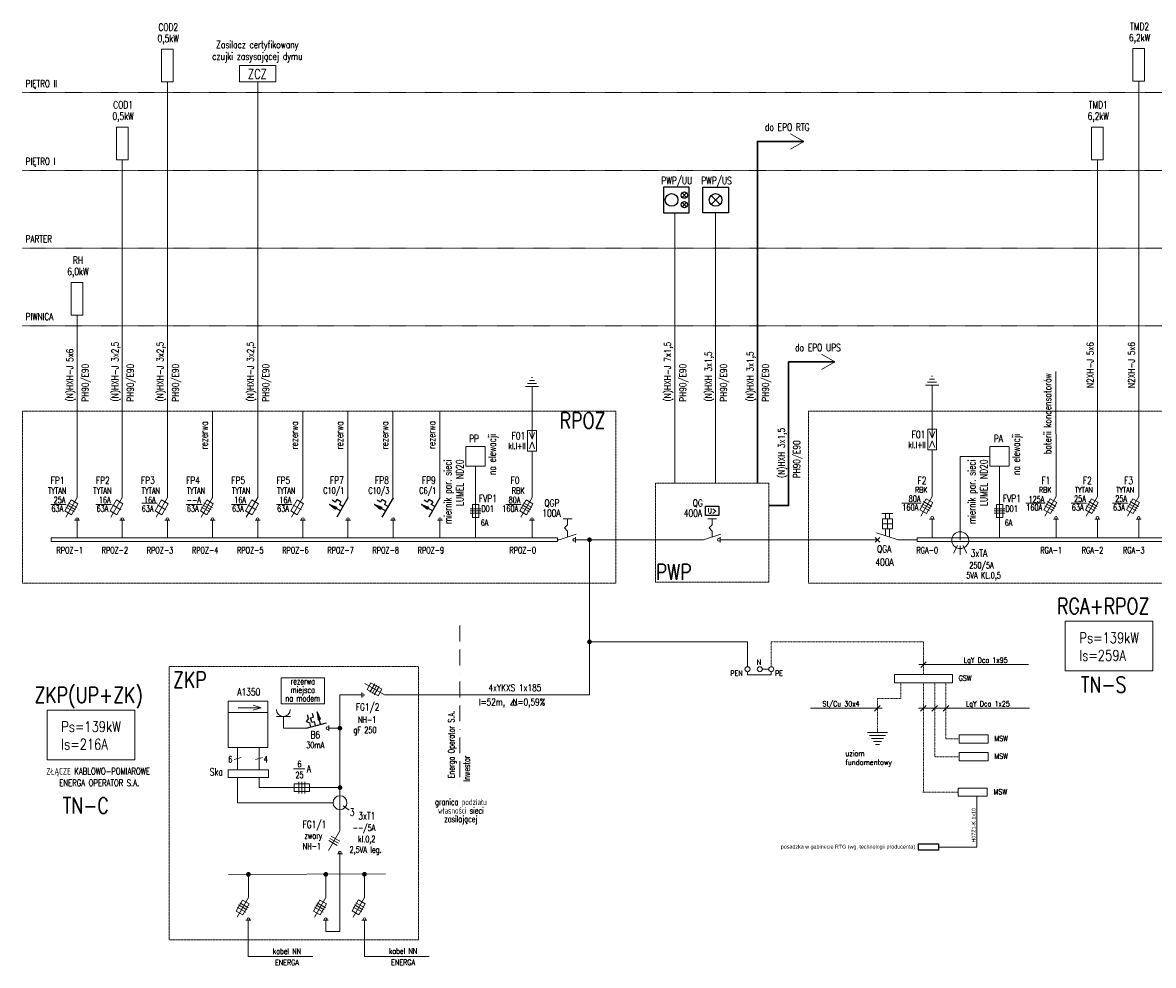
# Model space of a CAD drawing. Header units: millimetres. Extents: x 70863 to 97203, y -18528 to 3008.
# Tile 11 of 122: x 83594 to 87132, y -17805 to -14856. Entities that reach past the tile are written whole.
import ezdxf
from ezdxf.enums import TextEntityAlignment as Align

# ---------------------------------------------------------------- set-up
doc = ezdxf.new("R2010")
doc.units = ezdxf.units.MM
for name, pattern in [('BORDER2', [0.875, 0.25, -0.125, 0.25, -0.125, 0, -0.125]), ('HIDDEN', [0.375, 0.25, -0.125]), ('STRICHPUNKT', [1, 0.5, -0.25, 0, -0.25])]:
    doc.linetypes.add(name, pattern=pattern)
for name, color, linetype, lineweight in [('E_opisy_zwykłe', 253, 'Continuous', 18), ('E_symbol', 41, 'Continuous', 25), ('ELE_OPIS', 120, 'Continuous', 20), ('ELOPIS', 120, 'Continuous', 15), ('KABLE', 8, 'Continuous', 20), ('PE', 3, 'STRICHPUNKT', 9), ('PRZEWODY', 9, 'Continuous', 15), ('ROZDZ', 2, 'HIDDEN', 5)]:
    doc.layers.add(name, color=color, linetype=linetype, lineweight=lineweight)
doc.styles.add('EL-OPIS', font='romans.shx', dxfattribs={"width": 0.85})
doc.styles.add('ROMANS', font='romans', dxfattribs={"width": 0.85})
doc.styles.get("Standard").update_dxf_attribs({"font": 'arial.ttf'})

# ---------------------------------------------------------------- blocks, each defined once
blk = doc.blocks.new('PWP_z_lampkami')
at = {"layer": 'E_symbol', "color": 0, "ltscale": 0.5}
blk.add_lwpolyline([(-2, -4), (2, -4), (2, 0), (-2, 0)], close=True, dxfattribs=at)
for points in [[(0.9, -1.6), (1.6, -0.9)], [(1.6, -1.6), (0.9, -0.9)], [(0.9, -3.1), (1.6, -2.4)], [(1.6, -3.1), (0.9, -2.4)]]:
    blk.add_lwpolyline(points, dxfattribs=at)
for centre, radius in [((-0.75, -2), 1), ((1.25, -1.25), 0.5), ((1.25, -2.75), 0.5)]:
    blk.add_circle(centre, radius, dxfattribs=at)

msp = doc.modelspace()

# ---------------------------------------------------------------- linework, layer by layer
at = {"layer": 'E_symbol', "ltscale": 0.1}
for p, q in [((84612.134, -16342.37), (84577.037, -16403.16)), ((84753.372, -16342.37), (84718.275, -16403.16)), ((84899.927, -16342.37), (84864.83, -16403.16)), ((84572.762, -16378.693), (84554.108, -16363.317)), ((84554.108, -16363.317), (84576.741, -16371.813)), ((84588.514, -16383.211), (84554.108, -16363.317)), ((84572.579, -16355.661), (84562.809, -16350.011)), ((84577.256, -16347.573), (84572.579, -16355.661)), ((84576.741, -16371.813), (84572.762, -16378.693)), ((84589.847, -16354.854), (84577.256, -16347.573)), ((84589.847, -16354.854), (84585.171, -16362.941)), ((84596.463, -16369.471), (84585.171, -16362.941)), ((84714, -16378.693), (84695.346, -16363.317)), ((84695.346, -16363.317), (84717.979, -16371.813)), ((84729.752, -16383.211), (84695.346, -16363.317)), ((84713.817, -16355.661), (84704.047, -16350.011)), ((84718.494, -16347.573), (84713.817, -16355.661)), ((84717.979, -16371.813), (84714, -16378.693)), ((84731.086, -16354.854), (84718.494, -16347.573)), ((84731.086, -16354.854), (84726.409, -16362.941)), ((84737.701, -16369.471), (84726.409, -16362.941)), ((84860.555, -16378.693), (84841.901, -16363.317)), ((84841.901, -16363.317), (84864.534, -16371.813)), ((84876.307, -16383.211), (84841.901, -16363.317)), ((84860.372, -16355.661), (84850.602, -16350.011)), ((84865.049, -16347.573), (84860.372, -16355.661)), ((84864.534, -16371.813), (84860.555, -16378.693)), ((84877.641, -16354.854), (84865.049, -16347.573)), ((84877.641, -16354.854), (84872.964, -16362.941)), ((84884.256, -16369.471), (84872.964, -16362.941)), ((84526.169, -17034.449), (84516.159, -17012.445)), ((84516.159, -17012.445), (84518.492, -17036.507)), ((84526.445, -17050.834), (84516.159, -17012.445)), ((84480.874, -17063.048), (84544.856, -17045.905)), ((84488.64, -17032.409), (84481.498, -17041.852)), ((84481.498, -17041.852), (84492.405, -17046.459)), ((84488.64, -17032.409), (84485.719, -17021.507)), ((84495.78, -17059.058), (84492.405, -17046.459)), ((84494.949, -17030.715), (84503.972, -17028.297)), ((84498.713, -17044.764), (84494.949, -17030.715)), ((84498.713, -17044.764), (84507.737, -17042.346)), ((84503.972, -17028.297), (84501.051, -17017.395)), ((84511.113, -17054.946), (84507.737, -17042.346)), ((84518.492, -17036.507), (84526.169, -17034.449))]:
    msp.add_line(p, q, dxfattribs=at)
at = {"layer": 'E_symbol'}
msp.add_lwpolyline([(85722.285, -15370.659), (85802.285, -15370.659), (85802.285, -15450.659), (85722.285, -15450.659)], close=True, dxfattribs=at)
for points in [[(85748.143, -15396.517), (85776.428, -15424.801)], [(85748.143, -15424.801), (85776.428, -15396.517)]]:
    msp.add_lwpolyline(points, dxfattribs=at)
at = {"layer": 'E_symbol', "ltscale": 0.5}
msp.add_lwpolyline([(85772.998, -16398.14), (85730.291, -16398.14), (85730.291, -16368.14), (85772.998, -16368.14)], close=True, dxfattribs=at)
at = {"layer": 'E_symbol', "ltscale": 5}
msp.add_lwpolyline([(86461.198, -17425.569), (86396.527, -17425.569), (86396.527, -17444.039), (86461.198, -17444.039)], close=True, dxfattribs=at)
at = {"layer": 'E_symbol'}
msp.add_circle((85762.285, -15410.659), 20, dxfattribs=at)
at = {"layer": 'ELE_OPIS', "linetype": 'BORDER2', "ltscale": 200}
msp.add_lwpolyline([(84962.448, -16741.557), (84962.448, -17258.778)], dxfattribs=at)
at = {"layer": 'ELOPIS'}
for p, q in [((85173.938, -15984.586), (85188.159, -15984.586)), ((85180.275, -15975.133), (85188.159, -15975.133)), ((85186.611, -15965.681), (85188.159, -15965.681)), ((85188.159, -15965.681), (85189.707, -15965.681)), ((85188.159, -15975.133), (85196.043, -15975.133)), ((85188.159, -15984.586), (85202.38, -15984.586)), ((86419.24, -15990.398), (86439.797, -15990.398)), ((86425.577, -15980.946), (86439.797, -15980.946)), ((86431.913, -15971.493), (86439.797, -15971.493)), ((86438.25, -15962.041), (86439.797, -15962.041)), ((86439.797, -15962.041), (86441.345, -15962.041)), ((86439.797, -15971.493), (86447.682, -15971.493)), ((86439.797, -15980.946), (86454.018, -15980.946)), ((86439.797, -15990.398), (86460.354, -15990.398)), ((85167.602, -15994.038), (85188.159, -15994.038)), ((85188.159, -15994.038), (85208.716, -15994.038)), ((86397.746, -16864.39), (86741.519, -16864.39)), ((86421.286, -16855.929), (86404.04, -16873.086)), ((84268.193, -16998.979), (84340.601, -16998.979)), ((84340.601, -16998.979), (84315.138, -16991.527)), ((84340.601, -16998.979), (84315.138, -17006.431)), ((86058.974, -17000.795), (86283.936, -17000.795)), ((86277.085, -16992.216), (86259.84, -17009.374)), ((86397.568, -17000.795), (86744.853, -17000.795)), ((86421.168, -16992.333), (86403.922, -17009.491)), ((86456.447, -16992.333), (86439.201, -17009.491)), ((86491.726, -16992.333), (86474.48, -17009.491)), ((84255.641, -17160.817), (84277.661, -17155.258)), ((84323.184, -17160.817), (84345.205, -17155.258)), ((84441.423, -17189.893), (84477.061, -17189.893)), ((84596.84, -17306.292), (84615.632, -17319.048))]:
    msp.add_line(p, q, dxfattribs=at)
at = {"layer": 'ELOPIS', "linetype": 'ByBlock', "ltscale": 200}
for points in [[(83682.426, -16363.223), (83730.797, -16363.223)], [(83823.665, -16363.223), (83872.035, -16363.223)], [(83967.023, -16359.552), (84015.393, -16359.552)], [(84106.141, -16363.223), (84154.512, -16363.223)], [(84247.379, -16363.223), (84295.75, -16363.223)], [(84388.618, -16363.223), (84436.988, -16363.223)], [(85105.881, -16363.223), (85154.251, -16363.223)], [(86345.295, -16359.552), (86405.908, -16359.552)], [(86733.072, -16359.552), (86793.685, -16359.552)], [(86874.876, -16359.552), (86923.246, -16359.552)], [(87003.927, -16359.552), (87052.298, -16359.552)]]:
    msp.add_lwpolyline(points, dxfattribs=at)
at = {"layer": 'ELOPIS'}
for points in [[(86856.604, -16883.822), (87130.706, -16883.822), (87130.706, -16728.723), (86856.604, -16728.723)], [(83671.048, -17161.698), (83945.15, -17161.698), (83945.15, -17006.599), (83671.048, -17006.599)]]:
    msp.add_lwpolyline(points, close=True, dxfattribs=at)
msp.add_lwpolyline([(85141.846, -16991.609), (85121.09, -16991.609), (85131.401, -16972.983), (85141.846, -16991.609)], dxfattribs=at)
at = {"layer": 'KABLE'}
for p, q in [((84047.181, -16341.61), (84047.181, -15041.786)), ((84329.658, -16341.61), (84329.658, -15041.786)), ((87086.206, -16337.939), (87086.206, -15039.467)), ((83905.943, -16341.61), (83905.943, -15284.884)), ((86957.154, -16337.939), (86956.899, -15284.853)), ((85634.726, -16296.75), (85634.726, -15450.659)), ((85762.285, -16296.75), (85762.285, -15450.659)), ((87086.206, -16244.617), (87086.206, -15433.938)), ((83764.705, -16341.61), (83764.705, -15771.05)), ((86827.593, -16337.939), (86827.154, -15947.487)), ((86439.797, -15990.398), (86439.797, -16155.709)), ((85188.159, -15994.038), (85188.159, -16159.349)), ((84187.981, -16343.13), (84187.981, -16071.144)), ((84470.457, -16343.13), (84470.457, -16071.144)), ((84611.695, -16343.13), (84611.695, -16071.144)), ((84752.934, -16343.13), (84752.934, -16071.144)), ((84899.927, -16342.37), (84899.927, -16070.384)), ((85188.159, -16159.349), (85180.109, -16138.365)), ((85188.159, -16167.885), (85180.109, -16188.869)), ((85188.159, -16159.349), (85196.21, -16138.365)), ((85188.159, -16167.885), (85196.21, -16188.869)), ((86439.797, -16155.709), (86431.747, -16134.725)), ((86439.797, -16164.245), (86431.747, -16185.229)), ((86439.797, -16155.709), (86447.848, -16134.725)), ((86439.797, -16164.245), (86447.848, -16185.229)), ((85041.531, -16182.414), (84981.282, -16182.414)), ((84981.282, -16243.621), (84981.282, -16183.372)), ((85041.531, -16243.621), (85041.531, -16183.372)), ((85188.159, -16341.61), (85188.159, -16196.291)), ((86439.797, -16337.97), (86439.797, -16192.651)), ((86680.965, -16182.414), (86620.715, -16182.414)), ((86620.715, -16243.621), (86620.715, -16183.372)), ((86680.965, -16243.621), (86680.965, -16183.372)), ((86527.739, -16475.026), (86527.739, -16213.497)), ((86620.715, -16213.497), (86527.739, -16213.497)), ((85041.531, -16243.621), (84981.282, -16243.621)), ((85011.407, -16467.796), (85011.407, -16243.621)), ((86680.965, -16243.621), (86620.715, -16243.621)), ((86650.84, -16467.796), (86650.84, -16243.621)), ((83764.705, -16341.61), (83729.169, -16403.16)), ((83905.943, -16341.61), (83870.407, -16403.16)), ((84047.181, -16341.61), (84011.645, -16403.16)), ((84188.419, -16341.61), (84152.884, -16403.16)), ((84329.658, -16341.61), (84294.122, -16403.16)), ((84470.896, -16341.61), (84435.36, -16403.16)), ((85188.159, -16341.61), (85152.623, -16403.16)), ((86439.797, -16337.97), (86404.262, -16399.52)), ((86827.593, -16337.939), (86792.057, -16399.488)), ((86957.154, -16337.939), (86921.618, -16399.488)), ((87086.206, -16337.939), (87050.67, -16399.488)), ((83746.55, -16349.365), (83726.807, -16383.559)), ((83756.208, -16386.856), (83729.769, -16371.591)), ((83760.156, -16380.017), (83733.717, -16364.753)), ((83764.105, -16373.178), (83737.666, -16357.914)), ((83767.066, -16361.21), (83746.55, -16349.365)), ((83747.324, -16395.405), (83767.066, -16361.21)), ((83887.788, -16349.365), (83868.046, -16383.559)), ((83901.395, -16380.017), (83874.955, -16364.753)), ((83908.304, -16361.21), (83887.788, -16349.365)), ((83888.562, -16395.405), (83908.304, -16361.21)), ((84029.026, -16349.365), (84009.284, -16383.559)), ((84042.633, -16380.017), (84016.194, -16364.753)), ((84049.543, -16361.21), (84029.026, -16349.365)), ((84029.8, -16395.405), (84049.543, -16361.21)), ((84170.264, -16349.365), (84150.522, -16383.559)), ((84179.923, -16386.856), (84153.483, -16371.591)), ((84183.871, -16380.017), (84157.432, -16364.753)), ((84187.819, -16373.178), (84161.38, -16357.914)), ((84190.781, -16361.21), (84170.264, -16349.365)), ((84171.039, -16395.405), (84190.781, -16361.21)), ((84311.502, -16349.365), (84291.76, -16383.559)), ((84325.109, -16380.017), (84298.67, -16364.753)), ((84332.019, -16361.21), (84311.502, -16349.365)), ((84312.277, -16395.405), (84332.019, -16361.21)), ((84452.741, -16349.365), (84432.999, -16383.559)), ((84466.347, -16380.017), (84439.908, -16364.753)), ((84473.257, -16361.21), (84452.741, -16349.365)), ((84453.515, -16395.405), (84473.257, -16361.21)), ((85028.143, -16376.973), (84994.671, -16376.973)), ((85021.448, -16363.584), (85001.365, -16363.584)), ((85001.365, -16403.75), (85001.365, -16363.584)), ((85021.448, -16403.75), (85021.448, -16363.584)), ((85170.004, -16349.365), (85150.262, -16383.559)), ((85179.662, -16386.856), (85153.223, -16371.591)), ((85183.611, -16380.017), (85157.172, -16364.753)), ((85187.559, -16373.178), (85161.12, -16357.914)), ((85190.521, -16361.21), (85170.004, -16349.365)), ((85170.779, -16395.405), (85190.521, -16361.21)), ((86421.642, -16345.725), (86401.9, -16379.919)), ((86401.9, -16379.919), (86422.417, -16391.765)), ((86431.301, -16383.216), (86404.862, -16367.951)), ((86435.249, -16376.377), (86408.81, -16361.113)), ((86439.197, -16369.538), (86412.758, -16354.274)), ((86442.159, -16357.57), (86421.642, -16345.725)), ((86422.417, -16391.765), (86442.159, -16357.57)), ((86667.576, -16376.973), (86634.104, -16376.973)), ((86660.882, -16363.584), (86640.799, -16363.584)), ((86640.799, -16403.75), (86640.799, -16363.584)), ((86660.882, -16403.75), (86660.882, -16363.584)), ((86809.437, -16345.694), (86789.695, -16379.888)), ((86789.695, -16379.888), (86810.212, -16391.733)), ((86819.096, -16383.185), (86792.657, -16367.92)), ((86823.044, -16376.346), (86796.605, -16361.081)), ((86826.993, -16369.507), (86800.554, -16354.242)), ((86829.954, -16357.539), (86809.437, -16345.694)), ((86810.212, -16391.733), (86829.954, -16357.539)), ((86938.999, -16345.694), (86919.257, -16379.888)), ((86919.257, -16379.888), (86939.773, -16391.733)), ((86948.657, -16383.185), (86922.218, -16367.92)), ((86952.606, -16376.346), (86926.167, -16361.081)), ((86956.554, -16369.507), (86930.115, -16354.242)), ((86959.515, -16357.539), (86938.999, -16345.694)), ((86939.773, -16391.733), (86959.515, -16357.539)), ((87068.05, -16345.694), (87048.308, -16379.888)), ((87048.308, -16379.888), (87068.825, -16391.733)), ((87077.709, -16383.185), (87051.27, -16367.92)), ((87081.657, -16376.346), (87055.218, -16361.081)), ((87085.606, -16369.507), (87059.167, -16354.242)), ((87088.567, -16357.539), (87068.05, -16345.694)), ((87068.825, -16391.733), (87088.567, -16357.539)), ((83726.807, -16383.559), (83747.324, -16395.405)), ((83760.756, -16412.681), (83756.808, -16412.681)), ((83760.756, -16412.681), (83772.601, -16412.681)), ((83766.24, -16412.681), (83762.292, -16412.681)), ((83764.705, -16467.796), (83764.705, -16412.681)), ((83868.046, -16383.559), (83888.562, -16395.405)), ((83901.994, -16412.681), (83898.046, -16412.681)), ((83901.994, -16412.681), (83913.84, -16412.681)), ((83907.478, -16412.681), (83903.53, -16412.681)), ((83905.943, -16467.796), (83905.943, -16412.681)), ((84009.284, -16383.559), (84029.8, -16395.405)), ((84043.233, -16412.681), (84039.284, -16412.681)), ((84043.233, -16412.681), (84055.078, -16412.681)), ((84048.717, -16412.681), (84044.768, -16412.681)), ((84047.181, -16467.796), (84047.181, -16412.681)), ((84150.522, -16383.559), (84171.039, -16395.405)), ((84184.471, -16412.681), (84180.522, -16412.681)), ((84184.471, -16412.681), (84196.316, -16412.681)), ((84189.955, -16412.681), (84186.006, -16412.681)), ((84188.419, -16467.796), (84188.419, -16412.681)), ((84291.76, -16383.559), (84312.277, -16395.405)), ((84325.709, -16412.681), (84321.761, -16412.681)), ((84325.709, -16412.681), (84337.554, -16412.681)), ((84331.193, -16412.681), (84327.245, -16412.681)), ((84329.658, -16467.796), (84329.658, -16412.681)), ((84432.999, -16383.559), (84453.515, -16395.405)), ((84466.947, -16412.681), (84462.999, -16412.681)), ((84466.947, -16412.681), (84478.793, -16412.681)), ((84472.431, -16412.681), (84468.483, -16412.681)), ((84470.896, -16467.796), (84470.896, -16412.681)), ((84608.186, -16412.681), (84604.237, -16412.681)), ((84608.186, -16412.681), (84620.031, -16412.681)), ((84613.669, -16412.681), (84609.721, -16412.681)), ((84612.134, -16467.796), (84612.134, -16412.681)), ((84749.424, -16412.681), (84745.475, -16412.681)), ((84749.424, -16412.681), (84761.269, -16412.681)), ((84754.908, -16412.681), (84750.959, -16412.681)), ((84753.372, -16467.796), (84753.372, -16412.681)), ((84895.979, -16412.681), (84892.03, -16412.681)), ((84895.979, -16412.681), (84907.824, -16412.681)), ((84901.463, -16412.681), (84897.514, -16412.681)), ((84899.927, -16467.796), (84899.927, -16412.681)), ((84899.927, -16467.796), (84899.927, -16412.681)), ((85028.143, -16383.667), (84994.671, -16383.667)), ((85028.143, -16390.361), (84994.671, -16390.361)), ((85021.448, -16403.75), (85001.365, -16403.75)), ((85150.262, -16383.559), (85170.779, -16395.405)), ((85184.211, -16412.681), (85180.262, -16412.681)), ((85184.211, -16412.681), (85196.056, -16412.681)), ((85189.695, -16412.681), (85185.746, -16412.681)), ((85188.159, -16467.796), (85188.159, -16412.681)), ((85313.325, -16408.052), (85285.697, -16408.052)), ((85299.511, -16408.052), (85299.511, -16426.887)), ((85765.459, -16408.052), (85737.831, -16408.052)), ((85751.645, -16408.052), (85751.645, -16426.887)), ((86282.52, -16391.635), (86317.054, -16391.635)), ((86293.52, -16391.635), (86293.52, -16408.135)), ((86299.787, -16408.135), (86299.787, -16439.472)), ((86306.054, -16391.635), (86306.054, -16408.135)), ((86435.849, -16409.041), (86431.901, -16409.041)), ((86435.849, -16409.041), (86447.694, -16409.041)), ((86441.333, -16409.041), (86437.384, -16409.041)), ((86439.797, -16467.796), (86439.797, -16409.041)), ((86667.576, -16383.667), (86634.104, -16383.667)), ((86667.576, -16390.361), (86634.104, -16390.361)), ((86660.882, -16403.75), (86640.799, -16403.75)), ((86823.644, -16409.01), (86819.696, -16409.01)), ((86823.644, -16409.01), (86835.489, -16409.01)), ((86829.128, -16409.01), (86825.18, -16409.01)), ((86827.593, -16467.764), (86827.593, -16409.01)), ((86953.206, -16409.01), (86949.257, -16409.01)), ((86953.206, -16409.01), (86965.051, -16409.01)), ((86958.69, -16409.01), (86954.741, -16409.01)), ((86957.154, -16467.764), (86957.154, -16409.01)), ((87082.257, -16409.01), (87078.309, -16409.01)), ((87082.257, -16409.01), (87094.102, -16409.01)), ((87087.741, -16409.01), (87083.793, -16409.01)), ((87086.206, -16467.764), (87086.206, -16409.01)), ((85299.511, -16426.887), (85289.777, -16436.617)), ((85299.511, -16446.347), (85289.777, -16436.617)), ((85299.511, -16446.347), (85299.511, -16464.906)), ((85751.645, -16426.887), (85741.91, -16436.617)), ((85751.645, -16446.347), (85741.91, -16436.617)), ((85751.645, -16446.347), (85751.645, -16464.906)), ((86284.119, -16423.803), (86315.455, -16423.803)), ((86293.52, -16460.66), (86293.52, -16439.472)), ((86306.054, -16464.746), (86306.054, -16439.472)), ((85267.529, -16467.796), (83683.916, -16467.796)), ((83683.916, -16467.796), (83683.916, -16479.641)), ((83683.916, -16479.641), (85267.529, -16479.641)), ((85267.529, -16467.796), (85267.529, -16479.641)), ((85272.483, -16473.718), (85267.529, -16473.718)), ((85272.483, -16473.718), (85326.539, -16456.094)), ((85324.397, -16481.931), (85324.397, -16465.506)), ((85688.568, -16473.718), (85324.397, -16473.718)), ((85367.814, -16473.718), (85367.814, -16959.286)), ((85724.616, -16473.718), (85688.568, -16473.718)), ((85724.616, -16473.718), (85778.673, -16456.094)), ((85776.531, -16481.931), (85776.531, -16465.506)), ((86268.68, -16473.718), (85776.531, -16473.718)), ((86275.939, -16480.977), (86261.421, -16466.459)), ((86275.939, -16466.459), (86261.421, -16480.977)), ((86333.572, -16473.718), (86266.002, -16451.688)), ((86392.964, -16473.718), (86333.572, -16473.718)), ((86392.964, -16473.718), (86333.572, -16473.718)), ((89453.574, -16467.795), (86392.964, -16467.796)), ((86392.964, -16467.796), (86392.964, -16479.641)), ((89453.574, -16479.672), (86392.964, -16479.641)), ((86519.389, -16491.517), (86507.184, -16515.62)), ((86527.739, -16493.009), (86527.739, -16520.734)), ((86536.213, -16491.761), (86548.294, -16515.62)), ((85367.814, -16793.059), (85862.252, -16793.059)), ((85862.252, -16870.752), (85862.252, -16793.059)), ((85862.252, -16896.267), (85862.252, -16886.531)), ((85862.252, -16896.267), (85936.718, -16896.267)), ((85928.829, -16878.641), (85908.551, -16878.641)), ((85936.718, -16886.531), (85936.718, -16896.267)), ((84726.117, -16959.286), (84664.568, -16923.75)), ((84684.168, -16921.388), (84672.323, -16941.905)), ((84672.323, -16941.905), (84706.517, -16961.647)), ((84680.871, -16950.789), (84696.136, -16924.35)), ((84718.362, -16941.131), (84684.168, -16921.388)), ((84687.71, -16954.737), (84702.975, -16928.298)), ((84694.549, -16958.686), (84709.814, -16932.247)), ((84706.517, -16961.647), (84718.362, -16941.131)), ((84586.915, -17384.57), (84586.915, -16958.847)), ((84655.046, -16958.847), (84586.915, -16958.847)), ((84655.046, -16955.337), (84655.046, -16951.389)), ((84655.046, -16955.337), (84655.046, -16967.182)), ((84655.046, -16960.821), (84655.046, -16956.873)), ((84726.117, -16959.286), (85367.814, -16959.286)), ((84236.964, -17013.893), (84361.889, -17013.893)), ((84388.081, -17026.517), (84431.884, -17026.517)), ((84409.982, -17063.048), (84409.982, -17026.517)), ((84409.982, -17063.048), (84480.874, -17063.048)), ((84551.945, -17059.1), (84551.945, -17055.152)), ((84551.945, -17059.1), (84551.945, -17070.945)), ((84551.945, -17064.584), (84551.945, -17060.636)), ((84586.915, -17063.048), (84551.945, -17063.048)), ((86268.463, -17076.348), (86237.14, -17076.348)), ((86268.463, -17085.764), (86243.404, -17085.764)), ((86299.785, -17076.348), (86268.463, -17076.348)), ((86293.521, -17085.764), (86268.463, -17085.764)), ((86268.463, -17095.18), (86249.669, -17095.18)), ((86268.463, -17104.596), (86255.934, -17104.596)), ((86268.463, -17114.012), (86262.198, -17114.012)), ((86287.256, -17095.18), (86268.463, -17095.18)), ((86280.992, -17104.596), (86268.463, -17104.596)), ((86274.727, -17114.012), (86268.463, -17114.012)), ((84266.651, -17123.979), (84266.651, -17192.972)), ((84334.195, -17123.979), (84334.195, -17192.972)), ((84266.651, -17217.543), (84266.651, -17296.282)), ((84334.195, -17217.543), (84334.195, -17249.058)), ((84586.705, -17249.058), (84334.195, -17249.058)), ((84458.447, -17230.654), (84458.447, -17267.462)), ((84467.792, -17230.654), (84467.792, -17267.462)), ((84477.138, -17230.654), (84477.138, -17267.462)), ((84565.587, -17296.282), (84266.651, -17296.282)), ((84586.915, -17384.57), (84551.38, -17446.12)), ((84586.315, -17416.139), (84559.876, -17400.874)), ((84578.419, -17429.816), (84551.979, -17414.552)), ((84582.367, -17422.977), (84555.928, -17407.713)), ((84582.967, -17455.642), (84579.018, -17455.642)), ((84582.967, -17455.642), (84594.812, -17455.642)), ((84588.451, -17455.642), (84584.502, -17455.642)), ((84586.915, -17699.219), (84586.915, -17455.642)), ((84237.887, -17520.376), (84729.262, -17519.17)), ((84300.774, -17593.021), (84300.774, -17520.376)), ((84542.739, -17593.021), (84542.739, -17520.376)), ((84663.721, -17592.653), (84663.721, -17520.008)), ((84282.619, -17600.776), (84262.877, -17634.971)), ((84300.774, -17593.021), (84265.238, -17654.571)), ((84296.226, -17631.428), (84269.787, -17616.164)), ((84300.174, -17624.59), (84273.735, -17609.325)), ((84303.135, -17612.622), (84282.619, -17600.776)), ((84283.393, -17646.816), (84303.135, -17612.622)), ((84524.584, -17600.776), (84504.842, -17634.971)), ((84542.739, -17593.021), (84507.203, -17654.571)), ((84538.191, -17631.428), (84511.751, -17616.164)), ((84542.139, -17624.59), (84515.7, -17609.325)), ((84545.1, -17612.622), (84524.584, -17600.776)), ((84525.358, -17646.816), (84545.1, -17612.622)), ((84645.566, -17600.408), (84625.824, -17634.602)), ((84663.721, -17592.653), (84628.186, -17654.203)), ((84659.173, -17631.06), (84632.734, -17615.795)), ((84663.121, -17624.221), (84636.682, -17608.957)), ((84666.083, -17612.253), (84645.566, -17600.408)), ((84646.341, -17646.448), (84666.083, -17612.253)), ((84262.877, -17634.971), (84283.393, -17646.816)), ((84292.277, -17638.267), (84265.838, -17623.003)), ((84504.842, -17634.971), (84525.358, -17646.816)), ((84534.242, -17638.267), (84507.803, -17623.003)), ((84625.824, -17634.602), (84646.341, -17646.448)), ((84655.225, -17637.899), (84628.785, -17622.634)), ((84296.826, -17664.093), (84292.877, -17664.093)), ((84296.826, -17664.093), (84308.671, -17664.093)), ((84302.309, -17664.093), (84298.361, -17664.093)), ((84300.335, -17777.265), (84300.335, -17664.093)), ((84538.79, -17664.093), (84534.842, -17664.093)), ((84538.79, -17664.093), (84550.636, -17664.093)), ((84544.274, -17664.093), (84540.326, -17664.093)), ((84542.739, -17699.219), (84542.739, -17664.093)), ((84659.773, -17663.724), (84655.824, -17663.724)), ((84659.773, -17663.724), (84671.618, -17663.724)), ((84663.721, -17776.896), (84663.721, -17663.724)), ((84542.739, -17699.219), (84586.915, -17699.219)), ((84502.347, -17777.265), (84300.335, -17777.265)), ((84865.733, -17776.896), (84663.721, -17776.896))]:
    msp.add_line(p, q, dxfattribs=at)
at = {"layer": 'KABLE', "linetype": 'STRICHPUNKT', "ltscale": 3}
for p, q in [((89562.568, -15075.122), (83594.244, -15075.122)), ((89562.568, -15318.22), (83594.244, -15318.22)), ((89562.568, -15561.319), (83594.244, -15561.319)), ((89562.568, -15804.417), (83594.244, -15804.417))]:
    msp.add_line(p, q, dxfattribs=at)
at = {"layer": 'KABLE'}
for points in [[(84065.223, -15041.786), (84029.139, -15041.786), (84029.139, -14939.678), (84065.223, -14939.678)], [(87104.248, -15039.467), (87068.163, -15039.467), (87068.163, -14937.358), (87104.248, -14937.358)], [(84386.095, -15041.786), (84273.22, -15041.786), (84273.22, -14990.732), (84386.095, -14990.732)], [(83923.985, -15284.884), (83887.901, -15284.884), (83887.901, -15182.776), (83923.985, -15182.776)], [(86974.941, -15284.853), (86938.857, -15284.853), (86938.857, -15182.745), (86974.941, -15182.745)], [(83782.747, -15771.05), (83746.662, -15771.05), (83746.662, -15668.941), (83782.747, -15668.941)], [(85174.356, -16131.678), (85201.962, -16131.678), (85201.962, -16196.291), (85174.356, -16196.291)], [(86425.995, -16128.038), (86453.6, -16128.038), (86453.6, -16192.651), (86425.995, -16192.651)], [(86284.119, -16439.472), (86315.455, -16439.472), (86315.455, -16408.135), (86284.119, -16408.135)], [(84403.493, -16987.054), (84538.704, -16987.054), (84538.704, -16905.965), (84403.493, -16905.965)], [(86322.122, -16895.24), (86503.203, -16895.24), (86503.203, -16921.098), (86322.122, -16921.098)], [(86322.122, -16895.24), (86503.203, -16895.24), (86503.203, -16921.098), (86322.122, -16921.098)], [(86322.122, -16895.24), (86503.203, -16895.24), (86503.203, -16921.098), (86322.122, -16921.098)], [(84236.964, -17123.979), (84361.889, -17123.979), (84361.889, -16978.491), (84236.964, -16978.491)], [(86524.391, -17083.813), (86614.931, -17083.813), (86614.931, -17109.67), (86524.391, -17109.67)], [(86524.391, -17139.334), (86614.931, -17139.334), (86614.931, -17165.191), (86524.391, -17165.191)], [(84363.066, -17217.543), (84236.964, -17217.543), (84236.964, -17192.972), (84363.066, -17192.972)], [(84491.992, -17261.158), (84443.592, -17261.158), (84443.592, -17236.958), (84491.992, -17236.958)], [(86521.754, -17250.375), (86612.295, -17250.375), (86612.295, -17276.232), (86521.754, -17276.232)]]:
    msp.add_lwpolyline(points, close=True, dxfattribs=at)
at = {"layer": 'KABLE', "ltscale": 200}
for points in [[(86038.052, -15227.867), (85996.286, -15203.753)], [(86038.052, -15227.867), (85996.286, -15251.981)], [(86135.803, -15917.208), (86094.036, -15893.094)], [(86135.803, -15917.208), (86094.036, -15941.322)]]:
    msp.add_lwpolyline(points, dxfattribs=at)
at = {"layer": 'KABLE', "lineweight": 30, "ltscale": 200}
for points in [[(85893.18, -16296.75), (85893.18, -15227.867), (86038.052, -15227.867)], [(85929.013, -16366.808), (85990.93, -16366.808), (85990.93, -15917.208), (86135.803, -15917.208)]]:
    msp.add_lwpolyline(points, dxfattribs=at)
at = {"layer": 'KABLE', "const_width": 7.332}
for points in [[(85364.148, -16473.718, 1), (85371.479, -16473.718, 1)], [(85364.148, -16793.059, 1), (85371.479, -16793.059, 1)], [(84583.25, -17063.048, 1), (84590.581, -17063.048, 1)], [(84583.638, -17249.058, 1), (84590.969, -17249.058, 1)], [(84297.108, -17520.376, 1), (84304.44, -17520.376, 1)], [(84539.073, -17520.376, 1), (84546.405, -17520.376, 1)], [(84660.056, -17520.008, 1), (84667.387, -17520.008, 1)]]:
    msp.add_lwpolyline(points, format="xyb", close=True, dxfattribs=at)
at = {"layer": 'KABLE'}
for centre, radius in [((83764.705, -16408.733), 3.948), ((83905.943, -16408.733), 3.948), ((84047.181, -16408.733), 3.948), ((84188.419, -16408.733), 3.948), ((84329.658, -16408.733), 3.948), ((84470.896, -16408.733), 3.948), ((84612.134, -16408.733), 3.948), ((84753.372, -16408.733), 3.948), ((84899.927, -16408.733), 3.948), ((85188.159, -16408.733), 3.948), ((86439.797, -16405.093), 3.948), ((86827.593, -16405.062), 3.948), ((86957.154, -16405.062), 3.948), ((87086.206, -16405.062), 3.948), ((86527.739, -16475.026), 26.51), ((85320.29, -16473.718), 4.106), ((85772.424, -16473.718), 4.106), ((85862.252, -16878.641), 7.89), ((85900.661, -16878.641), 7.89), ((85936.718, -16878.641), 7.89), ((84658.994, -16959.286), 3.948), ((84547.997, -17063.048), 3.948), ((84587.303, -17296.282), 21.716), ((84586.915, -17451.693), 3.948), ((84300.774, -17660.144), 3.948), ((84542.739, -17660.144), 3.948), ((84663.721, -17659.776), 3.948)]:
    msp.add_circle(centre, radius, dxfattribs=at)
msp.add_arc((84409.982, -17004.801), 21.716, 180, 0, dxfattribs=at)
at = {"layer": 'PE', "color": 8, "ltscale": 0.2}
for p, q in [((85936.718, -16870.752), (85936.718, -16793.059)), ((86342.104, -16921.098), (86342.104, -16970.296)), ((86412.663, -16921.098), (86412.663, -17263.303)), ((86447.942, -16921.098), (86447.942, -17152.262)), ((86483.221, -16921.098), (86483.221, -17096.742)), ((86342.104, -16970.296), (86268.463, -16970.296)), ((86268.463, -16970.296), (86268.463, -17076.348)), ((86524.391, -17096.742), (86483.221, -17096.742)), ((86524.391, -17152.262), (86447.942, -17152.262)), ((86521.754, -17263.303), (86410.026, -17263.303))]:
    msp.add_line(p, q, dxfattribs=at)
for points in [[(85936.718, -16793.059), (86412.663, -16793.059)], [(86412.663, -16895.24), (86412.663, -16793.059)]]:
    msp.add_lwpolyline(points, dxfattribs=at)
at = {"layer": 'PRZEWODY'}
msp.add_lwpolyline([(86461.198, -17434.804), (86579.813, -17434.804), (86579.813, -17276.232)], dxfattribs=at)
at = {"layer": 'ROZDZ', "color": 8}
for p, q in [((85450.751, -16071.862), (83594.244, -16071.862)), ((83594.244, -16609.808), (83594.244, -16071.862)), ((85450.751, -16609.808), (85450.751, -16071.862)), ((89562.568, -16071.861), (86052.539, -16071.862)), ((86052.539, -16609.808), (86052.539, -16071.862)), ((85574.276, -16605.95), (85574.276, -16296.75)), ((85574.276, -16296.75), (85929.013, -16296.75)), ((85929.013, -16605.95), (85929.013, -16296.75)), ((85450.751, -16609.808), (83594.244, -16609.808)), ((85574.276, -16605.95), (85929.013, -16605.95)), ((89562.568, -16609.808), (86052.539, -16609.808)), ((84053.085, -17725.415), (84053.085, -16870.329)), ((84832.436, -16870.329), (84053.085, -16870.329)), ((84832.436, -16870.329), (84832.436, -17725.415)), ((84832.436, -17725.415), (84053.085, -17725.415))]:
    msp.add_line(p, q, dxfattribs=at)

# ---------------------------------------------------------------- block references
at = {"layer": 'E_symbol', "xscale": 20, "yscale": 20, "zscale": 20}
msp.add_blockref('PWP_z_lampkami', (85639.691, -15370.659), dxfattribs=at)

# ---------------------------------------------------------------- texts
at = {"layer": 'E_opisy_zwykłe', "style": 'ROMANS', "width": 0.9}
for s, p in [('uziom', (86168.49, -17150.217)), ('fundamentowy', (86168.49, -17178.252))]:
    msp.add_text(s, height=16.8, dxfattribs=at).set_placement(p)
at = {"layer": 'E_opisy_zwykłe', "ltscale": 5}
msp.add_text('H07Z1-K 1x10', height=12, rotation=90, dxfattribs=at).set_placement((86575.989, -17420.804))
msp.add_text('posadzka w gabinecie RTG (wg. technologii producenta)', height=12, dxfattribs=at).set_placement((86386.527, -17439.718), align=Align.RIGHT)
at = {"layer": 'E_symbol', "ltscale": 0.5, "style": 'EL-OPIS', "width": 0.75}
msp.add_text('U>', height=15.9532, dxfattribs=at).set_placement((85751.645, -16383.14), align=Align.MIDDLE)
at = {"layer": 'ELOPIS', "style": 'EL-OPIS', "width": 0.75}
for s, height, p in [('COD2', 22.813, (84049.953, -14881.705)), ('TMD2', 22.813, (87088.977, -14879.386)), ('0,5kW', 22.813, (84049.953, -14916.924)), ('6,2kW', 22.813, (87088.977, -14914.604)), ('Zasilacz certyfikowany', 22.81303, (84328.816, -14936.223)), ('czujki zasysającej dymu', 22.81303, (84328.816, -14972.873)), ('ZCZ', 30, (84328.816, -15031.699)), ('COD1', 22.813, (83908.715, -15124.804)), ('TMD1', 22.813, (86959.671, -15124.772)), ('0,5kW', 22.813, (83908.715, -15160.022)), ('6,2kW', 22.813, (86959.671, -15159.991)), ('RH', 22.813, (83767.477, -15610.969)), ('6,0kW', 22.813, (83767.477, -15646.187)), ('A1350', 22.813, (84301.957, -16961.171)), ('rezerwa', 19.8, (84470.761, -16926.389)), ('miejsca', 19.8, (84470.761, -16953.049)), ('na modem', 19.8, (84470.761, -16979.709)), ('B6', 22.813, (84509.824, -17095.206)), ('30mA', 19.8, (84509.824, -17125.782)), ('6', 19.8, (84244.067, -17170.11)), ('4', 19.8, (84354.926, -17170.11)), ('Ska', 22.813, (84200.364, -17211.162)), ('6', 19.8, (84460.409, -17185.324)), ('A', 22.813, (84489.998, -17201.274)), ('25', 19.8, (84460.409, -17219.126)), ('granica podziału', 19.8, (84965.363, -17303.826)), ('3', 22.813, (84625.242, -17337.083)), ('własności sieci', 19.8, (84965.363, -17330.486)), ('zasilającej', 19.8, (84965.363, -17357.146))]:
    msp.add_text(s, height=height, dxfattribs=at).set_placement(p, align=Align.CENTER)
at = {"layer": 'ELOPIS', "style": 'EL-OPIS'}
for s, height, width, p in [('PIĘTRO II', 22, 0.75, (83603.908, -15057.892)), ('PIĘTRO I', 22, 0.75, (83603.908, -15300.99)), ('PARTER', 22, 0.75, (83603.908, -15544.088)), ('PIWNICA', 22, 0.75, (83603.908, -15787.187)), ('RPOZ', 49.5, 0.8, (85274.937, -16125.626)), ('PWP', 49.5, 0.8, (85575.474, -16599.346)), ('RGA+RPOZ', 49.5, 0.8, (86830.817, -16706.172)), ('Ps=139kW', 33, 0.8, (86900.548, -16796.936)), ('Is=259A', 33, 0.8, (86900.548, -16851.936)), ('LgY Dca 1x95', 16.54982, 0.75, (86538.975, -16858.508)), ('ZKP', 49.5, 0.8, (84065.088, -16936.511)), ('GSW', 16.5498, 0.75, (86523.065, -16915.048)), ('TN-S', 49.5, 0.8, (86905.188, -16951.592)), ('ZKP(UP+ZK)', 49.5, 0.8, (83631.43, -16984.048)), ('4xYKXS 1x185', 21.05819, 0.8, (85051.797, -16947.145)), ('l=52m,  U=0,59%%%', 21.05819, 0.8, (85021.363, -16991.862)), ('St/Cu 30x4', 16.5498, 0.75, (86096.756, -16994.913)), ('LgY Dca 1x25', 16.54982, 0.75, (86545.702, -16994.913)), ('Ps=139kW', 33, 0.8, (83714.992, -17074.812)), ('MSW', 16.5498, 0.75, (86634.793, -17103.621)), ('Is=216A', 33, 0.8, (83714.992, -17129.812)), ('MSW', 16.5498, 0.75, (86634.793, -17159.141)), ('MSW', 16.5498, 0.75, (86632.157, -17270.182)), ('TN-C', 49.5, 0.8, (83719.633, -17329.922))]:
    msp.add_text(s, height=height, dxfattribs=dict(at, width=width)).set_placement(p)
at = {"layer": 'ELOPIS', "style": 'EL-OPIS', "width": 0.75}
for s, height, p in [('do EPO RTG', 22.813, (86056.313, -15194.59)), ('PWP/UU', 22.813, (85689.321, -15361.738)), ('PWP/US', 22.813, (85812.836, -15361.738)), ('do EPO UPS', 22.813, (86154.063, -15883.931)), ('PP', 22.813, (85022.079, -16168.785)), ('F01', 22.813, (85166.865, -16159.687)), ('kl.I+II', 19.8, (86419.954, -16186.746)), ('F01', 22.813, (86418.503, -16156.047)), ('PA', 22.813, (86661.512, -16168.785)), ('kl.I+II', 19.8, (85168.316, -16190.386)), ('FP1', 22.813, (83725.412, -16299.325)), ('FP2', 22.813, (83866.651, -16299.325)), ('FP3', 22.813, (84007.889, -16299.325)), ('FP4', 22.813, (84149.127, -16299.325)), ('FP5', 22.813, (84290.365, -16299.325)), ('FP5', 22.813, (84431.603, -16299.325)), ('C10/1', 19.8, (84600.341, -16329.622)), ('FP7', 22.813, (84598.89, -16298.923)), ('C10/3', 19.8, (84741.58, -16329.622)), ('FP8', 22.813, (84740.128, -16298.923)), ('C6/1', 19.8, (84888.135, -16329.622)), ('FP9', 22.813, (84886.683, -16298.923)), ('F0', 22.813, (85148.867, -16299.325)), ('RBK', 17.5485, (86425.598, -16326.384)), ('F2', 22.813, (86422.158, -16299.832)), ('RBK', 17.5485, (86813.393, -16326.352)), ('F1', 22.813, (86809.953, -16299.8)), ('TYTAN', 17.5485, (86942.954, -16326.352)), ('F2', 22.813, (86939.515, -16299.8)), ('TYTAN', 17.5485, (87072.006, -16326.352)), ('F3', 22.813, (87068.566, -16299.8)), ('TYTAN', 19.8, (83731.317, -16330.024)), ('25A', 19.8, (83728.403, -16358.963)), ('TYTAN', 19.8, (83872.555, -16330.024)), ('16A', 19.8, (83869.641, -16358.963)), ('TYTAN', 19.8, (84024.04, -16330.024)), ('16A', 19.8, (84010.879, -16358.963)), ('TYTAN', 19.8, (84165.279, -16330.024)), ('--A', 19.8, (84152.118, -16358.963)), ('TYTAN', 19.8, (84306.517, -16330.024)), ('16A', 19.8, (84293.356, -16358.963)), ('TYTAN', 19.8, (84447.755, -16330.024)), ('16A', 19.8, (84434.594, -16358.963)), ('FVP1', 22.813, (85078.237, -16355.871)), ('80A', 19.8, (85151.858, -16358.963)), ('RBK', 19.8, (85165.019, -16330.024)), ('80A', 19.8, (86403.496, -16355.323)), ('FVP1', 22.813, (86717.67, -16355.871)), ('125A', 19.8, (86791.291, -16357.111)), ('25A', 19.8, (86920.852, -16355.291)), ('25A', 19.8, (87049.904, -16355.291)), ('63A', 19.8, (83721.335, -16386.162)), ('63A', 19.8, (83862.574, -16386.162)), ('63A', 19.8, (84003.812, -16386.162)), ('63A', 19.8, (84145.05, -16386.162)), ('63A', 19.8, (84286.288, -16386.162)), ('63A', 19.8, (84427.526, -16386.162)), ('D01', 19.8, (85068.58, -16386.569)), ('160A', 19.8, (85144.79, -16386.162)), ('100A', 22.813, (85277.512, -16401.703)), ('QGP', 22.813, (85273.743, -16370.157)), ('400A', 22.813, (85720.159, -16401.703)), ('QG', 22.813, (85722.498, -16370.157)), ('160A', 19.8, (86396.446, -16382.49)), ('D01', 19.8, (86708.013, -16386.569)), ('160A', 19.8, (86784.223, -16382.49)), ('63A', 19.8, (86913.785, -16382.49)), ('63A', 19.8, (87042.836, -16382.49)), ('6A', 19.8, (85051.653, -16430.252)), ('6A', 19.8, (86691.087, -16430.252)), ('RPOZ-1', 19.8, (83782.97, -16516.276)), ('RPOZ-2', 19.8, (83924.208, -16516.276)), ('RPOZ-3', 19.8, (84065.446, -16516.276)), ('RPOZ-4', 19.8, (84206.684, -16516.276)), ('RPOZ-5', 19.8, (84347.923, -16516.276)), ('RPOZ-6', 19.8, (84489.161, -16516.276)), ('RPOZ-7', 19.8, (84630.399, -16516.276)), ('RPOZ-8', 19.8, (84771.637, -16516.276)), ('RPOZ-9', 19.8, (84912.876, -16516.276)), ('RPOZ-O', 19.8, (85201.108, -16516.276)), ('QGA', 22.813, (86312.24, -16513.998)), ('RGA-0', 19.8, (86458.062, -16516.276)), ('3xTA', 22.813, (86612.517, -16527.173)), ('RGA-1', 19.8, (86845.858, -16516.244)), ('RGA-2', 19.8, (86975.419, -16516.244)), ('RGA-3', 19.8, (87104.471, -16516.244)), ('400A', 22.813, (86319.423, -16555.379)), ('250/5A', 19.8, (86632.589, -16563.446)), ('5VA KL.0,5', 19.8, (86655.054, -16595.018)), ('N', 16.55, (85904.921, -16865.326)), ('PEN', 16.5498, (85847.128, -16899.561)), ('PE', 16.5498, (85973.085, -16899.561)), ('FG1/2', 22.813, (84710.623, -17008.264)), ('NH-1', 19.8, (84700.964, -17046.257)), ('gF 250', 19.8, (84701.408, -17078.311)), ('ZŁĄCZE KABLOWO-POMIAROWE', 21.058, (83992.857, -17208.398)), ('ENERGA OPERATOR S.A.', 21.058, (83959.115, -17244.671)), ('3xT1', 22.813, (84698.041, -17348.429)), ('FG1/1', 22.813, (84544.168, -17375.398)), ('--/5A', 19.8, (84698.041, -17384.703)), ('zwory', 19.8, (84531.228, -17409.018)), ('kl.0,2', 19.8, (84698.041, -17420.13)), ('NH-1', 19.8, (84528.051, -17442.07)), ('2,5VA leg.', 19.8, (84717.224, -17452.886)), ('kabel NN', 17.5485, (84465.455, -17769.459)), ('kabel NN', 17.5485, (84828.841, -17769.09)), ('ENERGA', 17.5485, (84458.95, -17804.729)), ('ENERGA', 17.5485, (84822.336, -17804.361))]:
    msp.add_text(s, height=height, dxfattribs=at).set_placement(p, align=Align.RIGHT)
at = {"layer": 'ELOPIS', "style": 'EL-OPIS', "width": 0.8}
for s, height, p in [('(N)HXH-J 3x2,5', 21.05819, (83893.802, -16041.361)), ('(N)HXH-J 3x2,5', 21.05819, (84035.04, -16041.361)), ('(N)HXH-J 3x2,5', 21.05819, (84317.517, -16041.361)), ('(N)HXH-J 7x1,5', 21.05819, (85622.586, -16041.361)), ('N2XH-J 5x6', 21.0582, (86944.941, -15998.955)), ('N2XH-J 5x6', 21.0582, (87074.065, -15998.924)), ('(N)HXH-J 5x6', 21.05819, (83752.564, -16041.361)), ('(N)HXH 3x1,5', 21.05819, (85750.145, -16041.361)), ('(N)HXH 3x1,5', 21.05819, (85881.04, -16041.361)), ('PH90/E90', 21.0582, (83800.419, -16041.923)), ('PH90/E90', 21.0582, (83941.657, -16041.923)), ('PH90/E90', 21.0582, (84082.896, -16041.923)), ('PH90/E90', 21.0582, (84365.372, -16041.923)), ('PH90/E90', 21.0582, (85670.441, -16041.923)), ('PH90/E90', 21.0582, (85798, -16041.923)), ('PH90/E90', 21.0582, (85928.895, -16041.923)), ('(N)HXH 3x1,5', 21.05819, (85978.79, -16280.741)), ('PH90/E90', 21.0582, (86026.645, -16281.302))]:
    msp.add_text(s, height=height, rotation=90, dxfattribs=at).set_placement(p)
at = {"layer": 'ELOPIS', "style": 'EL-OPIS', "width": 0.75}
for s, height, p in [('baterii kondensatorów', 22.81303, (86812.459, -15952.835)), ('rezerwa', 22.813, (84173.285, -16103.167)), ('rezerwa', 22.813, (84455.762, -16103.167)), ('rezerwa', 22.813, (84597, -16103.167)), ('rezerwa', 22.813, (84738.238, -16103.167)), ('rezerwa', 22.813, (84885.232, -16102.407)), ('na elewacji', 22.81303, (85074.469, -16142.959)), ('na elewacji', 22.81303, (86713.902, -16142.959)), ('miernik par. sieci', 22.81303, (84935.683, -16222.888)), ('LUMEL ND20', 22.813, (84973.191, -16222.888)), ('miernik par. sieci', 22.81303, (86575.117, -16222.888)), ('LUMEL ND20', 22.813, (86612.625, -16222.888))]:
    msp.add_text(s, height=height, rotation=90, dxfattribs=at).set_placement(p, align=Align.RIGHT)
for s, p in [('Energa Operator S.A.', (84945.426, -17114.491)), ('Inwestor', (84993.37, -17189.359))]:
    msp.add_text(s, height=19.8, rotation=90, dxfattribs=at).set_placement(p, align=Align.CENTER)

doc.saveas('drawing.dxf')
